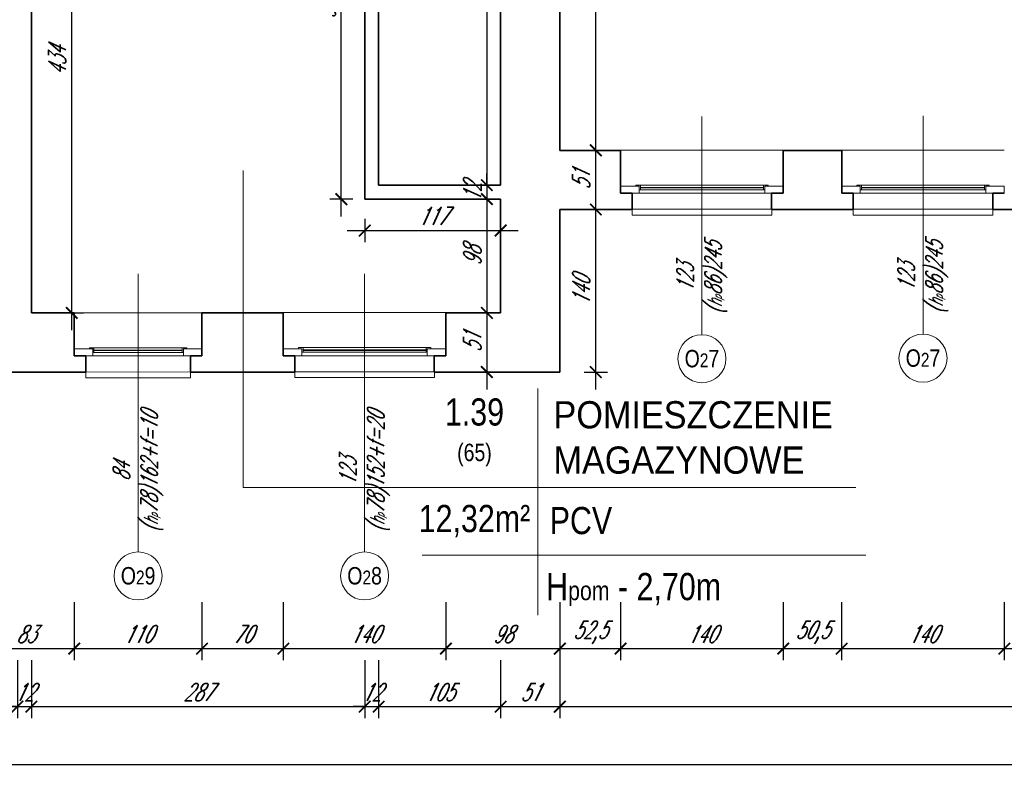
# Model space of a CAD drawing. Header units: millimetres. Extents: x 402 to 79005, y -7782 to 89952.
# Tile 172 of 256: x 25277 to 26124, y 30754 to 31406. Entities that reach past the tile are written whole.
import ezdxf

# ---------------------------------------------------------------- set-up
doc = ezdxf.new("R2010")
doc.units = ezdxf.units.MM
doc.header["$LTSCALE"] = 10
doc.linetypes.add('DASHED', pattern=[19.05, 12.7, -6.35])
doc.layers.get('0').update_dxf_attribs({"lineweight": 0})
doc.layers.get('Defpoints').update_dxf_attribs({"color": 253})
for name, color, linetype, lineweight in [('01 parter - ściany', 253, 'Continuous', 35), ('03-01_okna', 253, 'Continuous', 15), ('04-1_widok', 253, 'Continuous', 5), ('05-01_wymiary', 253, 'Continuous', 5), ('05-03_opis', 253, 'Continuous', 5)]:
    doc.layers.add(name, color=color, linetype=linetype, lineweight=lineweight)
doc.styles.add('ariel', font='ARIAL.TTF', dxfattribs={"width": 0.8})
doc.styles.add('ariel_wym', font='simplex.shx', dxfattribs={"width": 0.65, "oblique": 25})
doc.dimstyles.new('ariel 50', dxfattribs={"dimtxt": 15, "dimasz": 10, "dimexe": 10, "dimexo": 0, "dimgap": 5, "dimtad": 1, "dimdec": 1, "dimrnd": 0.5, "dimtxsty": 'ariel_wym', "dimblk": 'ARCHTICK', "dimcen": 2.5, "dimdle": 15, "dimazin": 0, "dimtfac": 1, "dimtdec": 1, "dimtix": 1, "dimtmove": 0, "dimatfit": 3, "dimldrblk": 'DOT', "dimfxl": 0, "dimarcsym": 0})
doc.dimstyles.new('ariel 50 wnętrze', dxfattribs={"dimtxt": 15, "dimasz": 10, "dimexe": 10, "dimexo": 0, "dimgap": 5, "dimtad": 1, "dimdec": 1, "dimrnd": 0.5, "dimtxsty": 'ariel_wym', "dimblk": 'ARCHTICK', "dimcen": 2.5, "dimdle": 15, "dimazin": 0, "dimtfac": 1, "dimtdec": 1, "dimtix": 1, "dimtmove": 0, "dimatfit": 3, "dimldrblk": 'DOT', "dimfxl": 0, "dimarcsym": 0})

# ---------------------------------------------------------------- blocks, each defined once
blk = doc.blocks.new('_ArchTick')
at = {"color": 0, "linetype": 'ByBlock', "const_width": 0.15}
blk.add_lwpolyline([(-0.5, -0.5), (0.5, 0.5)], dxfattribs=at)
blk = doc.blocks.new('*D1110')
at = {"layer": '05-01_wymiary', "color": 0, "lineweight": -2}
for p, q in [((25240.6, 30904.29), (25240.6, 30854.29)), ((25323.76, 30904.29), (25323.76, 30854.29)), ((25225.6, 30864.29), (25338.76, 30864.29))]:
    blk.add_line(p, q, dxfattribs=at)
at = {"layer": 'Defpoints', "color": 0}
for p in [(25240.6, 31153.5), (25323.76, 31153.5), (25323.76, 30864.29)]:
    blk.add_point(p, dxfattribs=at)
at = {"layer": '05-01_wymiary', "color": 0, "lineweight": -2, "xscale": 10, "yscale": 10, "zscale": 10, "rotation": 180}
blk.add_blockref('_ArchTick', (25240.6, 30864.29), dxfattribs=at)
at = {"layer": '05-01_wymiary', "color": 0, "lineweight": -2, "xscale": 10, "yscale": 10, "zscale": 10}
blk.add_blockref('_ArchTick', (25323.76, 30864.29), dxfattribs=at)
at = {"layer": '05-01_wymiary', "color": 0, "insert": (25282.18, 30876.79), "char_height": 15, "attachment_point": 5, "style": 'ariel_wym'}
blk.add_mtext('83', dxfattribs=at)
blk = doc.blocks.new('_Dot')
at = {"color": 0, "linetype": 'ByBlock', "lineweight": -2}
blk.add_line((-0.5, 0), (-1, 0), dxfattribs=at)
at = {"color": 0, "linetype": 'ByBlock', "const_width": 0.5}
blk.add_lwpolyline([(-0.25, 0, 1), (0.25, 0, 1)], format="xyb", close=True, dxfattribs=at)
blk = doc.blocks.new('*D1111')
at = {"layer": '05-01_wymiary', "color": 0, "lineweight": -2}
for p, q in [((25323.76, 30904.29), (25323.76, 30854.29)), ((25433.74, 30904.29), (25433.74, 30854.29)), ((25308.76, 30864.29), (25448.74, 30864.29))]:
    blk.add_line(p, q, dxfattribs=at)
at = {"layer": 'Defpoints', "color": 0}
for p in [(25323.76, 31153.5), (25433.74, 31153.48), (25433.74, 30864.29)]:
    blk.add_point(p, dxfattribs=at)
at = {"layer": '05-01_wymiary', "color": 0, "lineweight": -2, "xscale": 10, "yscale": 10, "zscale": 10, "rotation": 180}
blk.add_blockref('_ArchTick', (25323.76, 30864.29), dxfattribs=at)
at = {"layer": '05-01_wymiary', "color": 0, "lineweight": -2, "xscale": 10, "yscale": 10, "zscale": 10}
blk.add_blockref('_ArchTick', (25433.74, 30864.29), dxfattribs=at)
at = {"layer": '05-01_wymiary', "color": 0, "insert": (25378.75, 30876.79), "char_height": 15, "attachment_point": 5, "style": 'ariel_wym'}
blk.add_mtext('110', dxfattribs=at)
blk = doc.blocks.new('*D1112')
at = {"layer": '05-01_wymiary', "color": 0, "lineweight": -2}
for p, q in [((25433.74, 30904.29), (25433.74, 30854.29)), ((25503.74, 30904.29), (25503.74, 30854.29)), ((25418.74, 30864.29), (25518.74, 30864.29))]:
    blk.add_line(p, q, dxfattribs=at)
at = {"layer": 'Defpoints', "color": 0}
for p in [(25433.74, 31153.48), (25503.74, 31153.43), (25503.74, 30864.29)]:
    blk.add_point(p, dxfattribs=at)
at = {"layer": '05-01_wymiary', "color": 0, "lineweight": -2, "xscale": 10, "yscale": 10, "zscale": 10, "rotation": 180}
blk.add_blockref('_ArchTick', (25433.74, 30864.29), dxfattribs=at)
at = {"layer": '05-01_wymiary', "color": 0, "lineweight": -2, "xscale": 10, "yscale": 10, "zscale": 10}
blk.add_blockref('_ArchTick', (25503.74, 30864.29), dxfattribs=at)
at = {"layer": '05-01_wymiary', "color": 0, "insert": (25468.74, 30876.79), "char_height": 15, "attachment_point": 5, "style": 'ariel_wym'}
blk.add_mtext('70', dxfattribs=at)
blk = doc.blocks.new('*D1113')
at = {"layer": '05-01_wymiary', "color": 0, "lineweight": -2}
for p, q in [((25503.74, 30904.29), (25503.74, 30854.29)), ((25643.73, 30904.29), (25643.73, 30854.29)), ((25488.74, 30864.29), (25658.73, 30864.29))]:
    blk.add_line(p, q, dxfattribs=at)
at = {"layer": 'Defpoints', "color": 0}
for p in [(25503.74, 31153.43), (25643.73, 31153.7), (25643.73, 30864.29)]:
    blk.add_point(p, dxfattribs=at)
at = {"layer": '05-01_wymiary', "color": 0, "lineweight": -2, "xscale": 10, "yscale": 10, "zscale": 10, "rotation": 180}
blk.add_blockref('_ArchTick', (25503.74, 30864.29), dxfattribs=at)
at = {"layer": '05-01_wymiary', "color": 0, "lineweight": -2, "xscale": 10, "yscale": 10, "zscale": 10}
blk.add_blockref('_ArchTick', (25643.73, 30864.29), dxfattribs=at)
at = {"layer": '05-01_wymiary', "color": 0, "insert": (25573.74, 30876.79), "char_height": 15, "attachment_point": 5, "style": 'ariel_wym'}
blk.add_mtext('140', dxfattribs=at)
blk = doc.blocks.new('*D1114')
at = {"layer": '05-01_wymiary', "color": 0, "lineweight": -2}
for p, q in [((25643.73, 30904.29), (25643.73, 30854.29)), ((25741.83, 30904.29), (25741.83, 30854.29)), ((25628.73, 30864.29), (25756.83, 30864.29))]:
    blk.add_line(p, q, dxfattribs=at)
at = {"layer": 'Defpoints', "color": 0}
for p in [(25643.73, 31153.7), (25741.83, 31102.5), (25741.83, 30864.29)]:
    blk.add_point(p, dxfattribs=at)
at = {"layer": '05-01_wymiary', "color": 0, "lineweight": -2, "xscale": 10, "yscale": 10, "zscale": 10, "rotation": 180}
blk.add_blockref('_ArchTick', (25643.73, 30864.29), dxfattribs=at)
at = {"layer": '05-01_wymiary', "color": 0, "lineweight": -2, "xscale": 10, "yscale": 10, "zscale": 10}
blk.add_blockref('_ArchTick', (25741.83, 30864.29), dxfattribs=at)
at = {"layer": '05-01_wymiary', "color": 0, "insert": (25692.78, 30876.79), "char_height": 15, "attachment_point": 5, "style": 'ariel_wym'}
blk.add_mtext('98', dxfattribs=at)
blk = doc.blocks.new('*D1115')
at = {"layer": '05-01_wymiary', "color": 0, "lineweight": -2}
for p, q in [((25741.83, 30904.29), (25741.83, 30854.29)), ((25794.12, 30904.29), (25794.12, 30854.29)), ((25726.83, 30864.29), (25809.12, 30864.29))]:
    blk.add_line(p, q, dxfattribs=at)
at = {"layer": 'Defpoints', "color": 0}
for p in [(25794.12, 31293.76), (25741.83, 31102.5), (25794.12, 30864.29)]:
    blk.add_point(p, dxfattribs=at)
at = {"layer": '05-01_wymiary', "color": 0, "lineweight": -2, "xscale": 10, "yscale": 10, "zscale": 10, "rotation": 180}
blk.add_blockref('_ArchTick', (25741.83, 30864.29), dxfattribs=at)
at = {"layer": '05-01_wymiary', "color": 0, "lineweight": -2, "xscale": 10, "yscale": 10, "zscale": 10}
blk.add_blockref('_ArchTick', (25794.12, 30864.29), dxfattribs=at)
at = {"layer": '05-01_wymiary', "color": 0, "insert": (25767.98, 30878.22), "char_height": 15, "attachment_point": 5, "style": 'ariel_wym'}
blk.add_mtext('52,5', dxfattribs=at)
blk = doc.blocks.new('*D1116')
at = {"layer": '05-01_wymiary', "color": 0, "lineweight": -2}
for p, q in [((25794.12, 30904.29), (25794.12, 30854.29)), ((25934.14, 30904.29), (25934.14, 30854.29)), ((25779.12, 30864.29), (25949.14, 30864.29))]:
    blk.add_line(p, q, dxfattribs=at)
at = {"layer": 'Defpoints', "color": 0}
for p in [(25794.12, 31293.76), (25934.14, 31293.78), (25934.14, 30864.29)]:
    blk.add_point(p, dxfattribs=at)
at = {"layer": '05-01_wymiary', "color": 0, "lineweight": -2, "xscale": 10, "yscale": 10, "zscale": 10, "rotation": 180}
blk.add_blockref('_ArchTick', (25794.12, 30864.29), dxfattribs=at)
at = {"layer": '05-01_wymiary', "color": 0, "lineweight": -2, "xscale": 10, "yscale": 10, "zscale": 10}
blk.add_blockref('_ArchTick', (25934.14, 30864.29), dxfattribs=at)
at = {"layer": '05-01_wymiary', "color": 0, "insert": (25864.13, 30876.79), "char_height": 15, "attachment_point": 5, "style": 'ariel_wym'}
blk.add_mtext('140', dxfattribs=at)
blk = doc.blocks.new('*D1117')
at = {"layer": '05-01_wymiary', "color": 0, "lineweight": -2}
for p, q in [((25934.14, 30904.29), (25934.14, 30854.29)), ((25984.42, 30904.29), (25984.42, 30854.29)), ((25919.14, 30864.29), (25999.42, 30864.29))]:
    blk.add_line(p, q, dxfattribs=at)
at = {"layer": 'Defpoints', "color": 0}
for p in [(25934.14, 31293.78), (25984.42, 31293.76), (25984.42, 30864.29)]:
    blk.add_point(p, dxfattribs=at)
at = {"layer": '05-01_wymiary', "color": 0, "lineweight": -2, "xscale": 10, "yscale": 10, "zscale": 10, "rotation": 180}
blk.add_blockref('_ArchTick', (25934.14, 30864.29), dxfattribs=at)
at = {"layer": '05-01_wymiary', "color": 0, "lineweight": -2, "xscale": 10, "yscale": 10, "zscale": 10}
blk.add_blockref('_ArchTick', (25984.42, 30864.29), dxfattribs=at)
at = {"layer": '05-01_wymiary', "color": 0, "insert": (25959.28, 30878.22), "char_height": 15, "attachment_point": 5, "style": 'ariel_wym'}
blk.add_mtext('50,5', dxfattribs=at)
blk = doc.blocks.new('*D1118')
at = {"layer": '05-01_wymiary', "color": 0, "lineweight": -2}
for p, q in [((25984.42, 30904.29), (25984.42, 30854.29)), ((26124.44, 30904.29), (26124.44, 30854.29)), ((25969.42, 30864.29), (26139.44, 30864.29))]:
    blk.add_line(p, q, dxfattribs=at)
at = {"layer": 'Defpoints', "color": 0}
for p in [(25984.42, 31293.76), (26124.44, 31293.78), (26124.44, 30864.29)]:
    blk.add_point(p, dxfattribs=at)
at = {"layer": '05-01_wymiary', "color": 0, "lineweight": -2, "xscale": 10, "yscale": 10, "zscale": 10, "rotation": 180}
blk.add_blockref('_ArchTick', (25984.42, 30864.29), dxfattribs=at)
at = {"layer": '05-01_wymiary', "color": 0, "lineweight": -2, "xscale": 10, "yscale": 10, "zscale": 10}
blk.add_blockref('_ArchTick', (26124.44, 30864.29), dxfattribs=at)
at = {"layer": '05-01_wymiary', "color": 0, "insert": (26054.43, 30876.79), "char_height": 15, "attachment_point": 5, "style": 'ariel_wym'}
blk.add_mtext('140', dxfattribs=at)
blk = doc.blocks.new('*D1119')
at = {"layer": '05-01_wymiary', "color": 0, "lineweight": -2}
for p, q in [((26124.44, 30904.29), (26124.44, 30854.29)), ((26328.15, 30904.29), (26328.15, 30854.29)), ((26109.44, 30864.29), (26343.15, 30864.29))]:
    blk.add_line(p, q, dxfattribs=at)
at = {"layer": 'Defpoints', "color": 0}
for p in [(26124.44, 31293.78), (26328.15, 31293.5), (26328.15, 30864.29)]:
    blk.add_point(p, dxfattribs=at)
at = {"layer": '05-01_wymiary', "color": 0, "lineweight": -2, "xscale": 10, "yscale": 10, "zscale": 10, "rotation": 180}
blk.add_blockref('_ArchTick', (26124.44, 30864.29), dxfattribs=at)
at = {"layer": '05-01_wymiary', "color": 0, "lineweight": -2, "xscale": 10, "yscale": 10, "zscale": 10}
blk.add_blockref('_ArchTick', (26328.15, 30864.29), dxfattribs=at)
at = {"layer": '05-01_wymiary', "color": 0, "insert": (26226.3, 30878.22), "char_height": 15, "attachment_point": 5, "style": 'ariel_wym'}
blk.add_mtext('203,5', dxfattribs=at)
blk = doc.blocks.new('*D1403')
at = {"layer": '05-01_wymiary', "color": 0, "lineweight": -2}
for p, q in [((24941.83, 30854.29), (24941.83, 30804.29)), ((25274.83, 30854.29), (25274.83, 30804.29)), ((24926.83, 30814.29), (25289.83, 30814.29))]:
    blk.add_line(p, q, dxfattribs=at)
at = {"layer": 'Defpoints', "color": 0}
for p in [(24941.83, 31153.5), (25274.83, 31153.5), (25274.83, 30814.29)]:
    blk.add_point(p, dxfattribs=at)
at = {"layer": '05-01_wymiary', "color": 0, "lineweight": -2, "xscale": 10, "yscale": 10, "zscale": 10, "rotation": 180}
blk.add_blockref('_ArchTick', (24941.83, 30814.29), dxfattribs=at)
at = {"layer": '05-01_wymiary', "color": 0, "lineweight": -2, "xscale": 10, "yscale": 10, "zscale": 10}
blk.add_blockref('_ArchTick', (25274.83, 30814.29), dxfattribs=at)
at = {"layer": '05-01_wymiary', "color": 0, "insert": (25108.33, 30826.79), "char_height": 15, "attachment_point": 5, "style": 'ariel_wym'}
blk.add_mtext('333', dxfattribs=at)
blk = doc.blocks.new('*D1404')
at = {"layer": '05-01_wymiary', "color": 0, "lineweight": -2}
for p, q in [((25274.83, 30854.29), (25274.83, 30804.29)), ((25286.83, 30854.29), (25286.83, 30804.29)), ((25274.83, 30814.29), (25264.83, 30814.29)), ((25274.83, 30814.29), (25286.83, 30814.29)), ((25286.83, 30814.29), (25296.83, 30814.29))]:
    blk.add_line(p, q, dxfattribs=at)
at = {"layer": 'Defpoints', "color": 0}
for p in [(25274.83, 31153.5), (25286.83, 31153.5), (25286.83, 30814.29)]:
    blk.add_point(p, dxfattribs=at)
at = {"layer": '05-01_wymiary', "color": 0, "lineweight": -2, "xscale": 10, "yscale": 10, "zscale": 10}
blk.add_blockref('_ArchTick', (25274.83, 30814.29), dxfattribs=at)
at = {"layer": '05-01_wymiary', "color": 0, "lineweight": -2, "xscale": 10, "yscale": 10, "zscale": 10, "rotation": 180}
blk.add_blockref('_ArchTick', (25286.83, 30814.29), dxfattribs=at)
at = {"layer": '05-01_wymiary', "color": 0, "insert": (25280.83, 30826.79), "char_height": 15, "attachment_point": 5, "style": 'ariel_wym'}
blk.add_mtext('12', dxfattribs=at)
blk = doc.blocks.new('*D1405')
at = {"layer": '05-01_wymiary', "color": 0, "lineweight": -2}
for p, q in [((25286.83, 30854.29), (25286.83, 30804.29)), ((25573.83, 30854.29), (25573.83, 30804.29)), ((25271.83, 30814.29), (25588.83, 30814.29))]:
    blk.add_line(p, q, dxfattribs=at)
at = {"layer": 'Defpoints', "color": 0}
for p in [(25573.83, 31251.5), (25286.83, 31153.5), (25573.83, 30814.29)]:
    blk.add_point(p, dxfattribs=at)
at = {"layer": '05-01_wymiary', "color": 0, "lineweight": -2, "xscale": 10, "yscale": 10, "zscale": 10, "rotation": 180}
blk.add_blockref('_ArchTick', (25286.83, 30814.29), dxfattribs=at)
at = {"layer": '05-01_wymiary', "color": 0, "lineweight": -2, "xscale": 10, "yscale": 10, "zscale": 10}
blk.add_blockref('_ArchTick', (25573.83, 30814.29), dxfattribs=at)
at = {"layer": '05-01_wymiary', "color": 0, "insert": (25430.33, 30826.79), "char_height": 15, "attachment_point": 5, "style": 'ariel_wym'}
blk.add_mtext('287', dxfattribs=at)
blk = doc.blocks.new('*D1406')
at = {"layer": '05-01_wymiary', "color": 0, "lineweight": -2}
for p, q in [((25573.83, 30854.29), (25573.83, 30804.29)), ((25585.83, 30854.29), (25585.83, 30804.29)), ((25573.83, 30814.29), (25563.83, 30814.29)), ((25573.83, 30814.29), (25585.83, 30814.29)), ((25585.83, 30814.29), (25595.83, 30814.29))]:
    blk.add_line(p, q, dxfattribs=at)
at = {"layer": 'Defpoints', "color": 0}
for p in [(25585.83, 31263.5), (25573.83, 31251.5), (25585.83, 30814.29)]:
    blk.add_point(p, dxfattribs=at)
at = {"layer": '05-01_wymiary', "color": 0, "lineweight": -2, "xscale": 10, "yscale": 10, "zscale": 10}
blk.add_blockref('_ArchTick', (25573.83, 30814.29), dxfattribs=at)
at = {"layer": '05-01_wymiary', "color": 0, "lineweight": -2, "xscale": 10, "yscale": 10, "zscale": 10, "rotation": 180}
blk.add_blockref('_ArchTick', (25585.83, 30814.29), dxfattribs=at)
at = {"layer": '05-01_wymiary', "color": 0, "insert": (25579.83, 30826.79), "char_height": 15, "attachment_point": 5, "style": 'ariel_wym'}
blk.add_mtext('12', dxfattribs=at)
blk = doc.blocks.new('*D1407')
at = {"layer": '05-01_wymiary', "color": 0, "lineweight": -2}
for p, q in [((25585.83, 30854.29), (25585.83, 30804.29)), ((25690.83, 30854.29), (25690.83, 30804.29)), ((25570.83, 30814.29), (25705.83, 30814.29))]:
    blk.add_line(p, q, dxfattribs=at)
at = {"layer": 'Defpoints', "color": 0}
for p in [(25585.83, 31263.5), (25690.83, 31153.5), (25690.83, 30814.29)]:
    blk.add_point(p, dxfattribs=at)
at = {"layer": '05-01_wymiary', "color": 0, "lineweight": -2, "xscale": 10, "yscale": 10, "zscale": 10, "rotation": 180}
blk.add_blockref('_ArchTick', (25585.83, 30814.29), dxfattribs=at)
at = {"layer": '05-01_wymiary', "color": 0, "lineweight": -2, "xscale": 10, "yscale": 10, "zscale": 10}
blk.add_blockref('_ArchTick', (25690.83, 30814.29), dxfattribs=at)
at = {"layer": '05-01_wymiary', "color": 0, "insert": (25638.33, 30826.79), "char_height": 15, "attachment_point": 5, "style": 'ariel_wym'}
blk.add_mtext('105', dxfattribs=at)
blk = doc.blocks.new('*D1408')
at = {"layer": '05-01_wymiary', "color": 0, "lineweight": -2}
for p, q in [((25690.83, 30854.29), (25690.83, 30804.29)), ((25741.83, 30854.29), (25741.83, 30804.29)), ((25675.83, 30814.29), (25756.83, 30814.29))]:
    blk.add_line(p, q, dxfattribs=at)
at = {"layer": 'Defpoints', "color": 0}
for p in [(25690.83, 31153.5), (25741.83, 31102.5), (25741.83, 30814.29)]:
    blk.add_point(p, dxfattribs=at)
at = {"layer": '05-01_wymiary', "color": 0, "lineweight": -2, "xscale": 10, "yscale": 10, "zscale": 10, "rotation": 180}
blk.add_blockref('_ArchTick', (25690.83, 30814.29), dxfattribs=at)
at = {"layer": '05-01_wymiary', "color": 0, "lineweight": -2, "xscale": 10, "yscale": 10, "zscale": 10}
blk.add_blockref('_ArchTick', (25741.83, 30814.29), dxfattribs=at)
at = {"layer": '05-01_wymiary', "color": 0, "insert": (25716.33, 30826.79), "char_height": 15, "attachment_point": 5, "style": 'ariel_wym'}
blk.add_mtext('51', dxfattribs=at)
blk = doc.blocks.new('*D1409')
at = {"layer": '05-01_wymiary', "color": 0, "lineweight": -2}
for p, q in [((25741.83, 30854.29), (25741.83, 30804.29)), ((26786.83, 30854.29), (26786.83, 30804.29)), ((25726.83, 30814.29), (26801.83, 30814.29))]:
    blk.add_line(p, q, dxfattribs=at)
at = {"layer": 'Defpoints', "color": 0}
for p in [(26786.83, 31242.5), (25741.83, 31102.5), (26786.83, 30814.29)]:
    blk.add_point(p, dxfattribs=at)
at = {"layer": '05-01_wymiary', "color": 0, "lineweight": -2, "xscale": 10, "yscale": 10, "zscale": 10, "rotation": 180}
blk.add_blockref('_ArchTick', (25741.83, 30814.29), dxfattribs=at)
at = {"layer": '05-01_wymiary', "color": 0, "lineweight": -2, "xscale": 10, "yscale": 10, "zscale": 10}
blk.add_blockref('_ArchTick', (26786.83, 30814.29), dxfattribs=at)
at = {"layer": '05-01_wymiary', "color": 0, "insert": (26264.33, 30826.79), "char_height": 15, "attachment_point": 5, "style": 'ariel_wym'}
blk.add_mtext('1045', dxfattribs=at)
blk = doc.blocks.new('*D1410')
at = {"layer": '05-01_wymiary', "color": 0, "lineweight": -2}
for p, q in [((22972.22, 30804.29), (22972.22, 30754.29)), ((26786.83, 30804.29), (26786.83, 30754.29)), ((26801.83, 30764.29), (22957.22, 30764.29))]:
    blk.add_line(p, q, dxfattribs=at)
at = {"layer": 'Defpoints', "color": 0}
for p in [(22972.22, 31242.5), (26786.83, 31242.5), (22972.22, 30764.29)]:
    blk.add_point(p, dxfattribs=at)
at = {"layer": '05-01_wymiary', "color": 0, "lineweight": -2, "xscale": 10, "yscale": 10, "zscale": 10, "rotation": 180}
blk.add_blockref('_ArchTick', (22972.22, 30764.29), dxfattribs=at)
at = {"layer": '05-01_wymiary', "color": 0, "lineweight": -2, "xscale": 10, "yscale": 10, "zscale": 10}
blk.add_blockref('_ArchTick', (26786.83, 30764.29), dxfattribs=at)
at = {"layer": '05-01_wymiary', "color": 0, "insert": (24879.53, 30778.22), "char_height": 15, "attachment_point": 5, "style": 'ariel_wym'}
blk.add_mtext('3814,5', dxfattribs=at)
blk = doc.blocks.new('*D1272')
at = {"layer": '05-01_wymiary', "color": 0, "lineweight": -2}
for p, q in [((25321.62, 31138.5), (25321.62, 31602.5)), ((25311.62, 31587.5), (25331.62, 31587.5)), ((25311.62, 31153.5), (25331.62, 31153.5))]:
    blk.add_line(p, q, dxfattribs=at)
at = {"layer": 'Defpoints', "color": 0}
for p in [(25286.83, 31587.5), (25321.62, 31587.5), (25286.83, 31153.5)]:
    blk.add_point(p, dxfattribs=at)
at = {"layer": '05-01_wymiary', "color": 0, "lineweight": -2, "xscale": 10, "yscale": 10, "zscale": 10}
for p, rotation in [((25321.62, 31587.5), 90), ((25321.62, 31153.5), 270)]:
    blk.add_blockref('_ArchTick', p, dxfattribs=dict(at, rotation=rotation))
at = {"layer": '05-01_wymiary', "color": 0, "insert": (25309.12, 31370.5), "char_height": 15, "attachment_point": 5, "rotation": 90, "style": 'ariel_wym'}
blk.add_mtext('434', dxfattribs=at)
blk = doc.blocks.new('*D1323')
at = {"layer": '05-01_wymiary', "color": 0, "lineweight": -2}
for p, q in [((25678.99, 31672.5), (25678.99, 31248.5)), ((25688.99, 31657.5), (25668.99, 31657.5)), ((25688.99, 31263.5), (25668.99, 31263.5))]:
    blk.add_line(p, q, dxfattribs=at)
at = {"layer": 'Defpoints', "color": 0}
for p in [(25690.83, 31657.5), (25678.99, 31263.5), (25690.83, 31263.5)]:
    blk.add_point(p, dxfattribs=at)
at = {"layer": '05-01_wymiary', "color": 0, "lineweight": -2, "xscale": 10, "yscale": 10, "zscale": 10}
for p, rotation in [((25678.99, 31657.5), 90), ((25678.99, 31263.5), 270)]:
    blk.add_blockref('_ArchTick', p, dxfattribs=dict(at, rotation=rotation))
at = {"layer": '05-01_wymiary', "color": 0, "insert": (25666.49, 31460.5), "char_height": 15, "attachment_point": 5, "rotation": 90, "style": 'ariel_wym'}
blk.add_mtext('394', dxfattribs=at)
blk = doc.blocks.new('*D1324')
at = {"layer": '05-01_wymiary', "color": 0, "lineweight": -2}
for p, q in [((25678.99, 31263.5), (25678.99, 31273.5)), ((25688.99, 31263.5), (25668.99, 31263.5)), ((25678.99, 31263.5), (25678.99, 31251.5)), ((25688.99, 31251.5), (25668.99, 31251.5)), ((25678.99, 31251.5), (25678.99, 31241.5))]:
    blk.add_line(p, q, dxfattribs=at)
at = {"layer": 'Defpoints', "color": 0}
for p in [(25690.83, 31263.5), (25678.99, 31251.5), (25690.83, 31251.5)]:
    blk.add_point(p, dxfattribs=at)
at = {"layer": '05-01_wymiary', "color": 0, "lineweight": -2, "xscale": 10, "yscale": 10, "zscale": 10}
for p, rotation in [((25678.99, 31263.5), 270), ((25678.99, 31251.5), 90)]:
    blk.add_blockref('_ArchTick', p, dxfattribs=dict(at, rotation=rotation))
at = {"layer": '05-01_wymiary', "color": 0, "insert": (25666.49, 31257.5), "char_height": 15, "attachment_point": 5, "rotation": 90, "style": 'ariel_wym'}
blk.add_mtext('12', dxfattribs=at)
blk = doc.blocks.new('*D1325')
at = {"layer": '05-01_wymiary', "color": 0, "lineweight": -2}
for p, q in [((25678.99, 31266.5), (25678.99, 31138.5)), ((25688.99, 31251.5), (25668.99, 31251.5)), ((25688.99, 31153.5), (25668.99, 31153.5))]:
    blk.add_line(p, q, dxfattribs=at)
at = {"layer": 'Defpoints', "color": 0}
for p in [(25690.83, 31251.5), (25678.99, 31153.5), (25690.83, 31153.5)]:
    blk.add_point(p, dxfattribs=at)
at = {"layer": '05-01_wymiary', "color": 0, "lineweight": -2, "xscale": 10, "yscale": 10, "zscale": 10}
for p, rotation in [((25678.99, 31251.5), 90), ((25678.99, 31153.5), 270)]:
    blk.add_blockref('_ArchTick', p, dxfattribs=dict(at, rotation=rotation))
at = {"layer": '05-01_wymiary', "color": 0, "insert": (25666.49, 31202.5), "char_height": 15, "attachment_point": 5, "rotation": 90, "style": 'ariel_wym'}
blk.add_mtext('98', dxfattribs=at)
blk = doc.blocks.new('*D1326')
at = {"layer": '05-01_wymiary', "color": 0, "lineweight": -2}
for p, q in [((25678.99, 31168.5), (25678.99, 31087.51)), ((25688.99, 31153.5), (25668.99, 31153.5)), ((25688.99, 31102.51), (25668.99, 31102.51))]:
    blk.add_line(p, q, dxfattribs=at)
at = {"layer": 'Defpoints', "color": 0}
for p in [(25690.83, 31153.5), (25678.99, 31102.51), (25690.83, 31102.51)]:
    blk.add_point(p, dxfattribs=at)
at = {"layer": '05-01_wymiary', "color": 0, "lineweight": -2, "xscale": 10, "yscale": 10, "zscale": 10}
for p, rotation in [((25678.99, 31153.5), 90), ((25678.99, 31102.51), 270)]:
    blk.add_blockref('_ArchTick', p, dxfattribs=dict(at, rotation=rotation))
at = {"layer": '05-01_wymiary', "color": 0, "insert": (25666.49, 31128.01), "char_height": 15, "attachment_point": 5, "rotation": 90, "style": 'ariel_wym'}
blk.add_mtext('51', dxfattribs=at)
blk = doc.blocks.new('*D1327')
at = {"layer": '05-01_wymiary', "color": 0, "lineweight": -2}
for p, q in [((25772.77, 31087.5), (25772.77, 31257.5)), ((25762.77, 31242.5), (25782.77, 31242.5)), ((25762.77, 31102.5), (25782.77, 31102.5))]:
    blk.add_line(p, q, dxfattribs=at)
at = {"layer": 'Defpoints', "color": 0}
for p in [(25741.83, 31242.5), (25772.77, 31242.5), (25741.83, 31102.5)]:
    blk.add_point(p, dxfattribs=at)
at = {"layer": '05-01_wymiary', "color": 0, "lineweight": -2, "xscale": 10, "yscale": 10, "zscale": 10}
for p, rotation in [((25772.77, 31242.5), 90), ((25772.77, 31102.5), 270)]:
    blk.add_blockref('_ArchTick', p, dxfattribs=dict(at, rotation=rotation))
at = {"layer": '05-01_wymiary', "color": 0, "insert": (25760.27, 31172.5), "char_height": 15, "attachment_point": 5, "rotation": 90, "style": 'ariel_wym'}
blk.add_mtext('140', dxfattribs=at)
blk = doc.blocks.new('*D1328')
at = {"layer": '05-01_wymiary', "color": 0, "lineweight": -2}
for p, q in [((25772.77, 31227.5), (25772.77, 31308.5)), ((25762.77, 31293.5), (25782.77, 31293.5)), ((25762.77, 31242.5), (25782.77, 31242.5))]:
    blk.add_line(p, q, dxfattribs=at)
at = {"layer": 'Defpoints', "color": 0}
for p in [(25741.83, 31293.5), (25772.77, 31293.5), (25741.83, 31242.5)]:
    blk.add_point(p, dxfattribs=at)
at = {"layer": '05-01_wymiary', "color": 0, "lineweight": -2, "xscale": 10, "yscale": 10, "zscale": 10}
for p, rotation in [((25772.77, 31293.5), 90), ((25772.77, 31242.5), 270)]:
    blk.add_blockref('_ArchTick', p, dxfattribs=dict(at, rotation=rotation))
at = {"layer": '05-01_wymiary', "color": 0, "insert": (25760.27, 31268), "char_height": 15, "attachment_point": 5, "rotation": 90, "style": 'ariel_wym'}
blk.add_mtext('51', dxfattribs=at)
blk = doc.blocks.new('*D1329')
at = {"layer": '05-01_wymiary', "color": 0, "lineweight": -2}
for p, q in [((25772.77, 31278.5), (25772.77, 32213.5)), ((25762.77, 32198.5), (25782.77, 32198.5)), ((25762.77, 31293.5), (25782.77, 31293.5))]:
    blk.add_line(p, q, dxfattribs=at)
at = {"layer": 'Defpoints', "color": 0}
for p in [(25741.83, 32198.5), (25772.77, 32198.5), (25741.83, 31293.5)]:
    blk.add_point(p, dxfattribs=at)
at = {"layer": '05-01_wymiary', "color": 0, "lineweight": -2, "xscale": 10, "yscale": 10, "zscale": 10}
for p, rotation in [((25772.77, 32198.5), 90), ((25772.77, 31293.5), 270)]:
    blk.add_blockref('_ArchTick', p, dxfattribs=dict(at, rotation=rotation))
at = {"layer": '05-01_wymiary', "color": 0, "insert": (25760.27, 31746), "char_height": 15, "attachment_point": 5, "rotation": 90, "style": 'ariel_wym'}
blk.add_mtext('905', dxfattribs=at)
blk = doc.blocks.new('*D1332')
at = {"layer": '05-01_wymiary', "color": 0, "lineweight": -2}
for p, q in [((25573.83, 31234.42), (25573.83, 31214.42)), ((25690.83, 31234.42), (25690.83, 31214.42)), ((25558.83, 31224.42), (25705.83, 31224.42))]:
    blk.add_line(p, q, dxfattribs=at)
at = {"layer": 'Defpoints', "color": 0}
for p in [(25573.83, 31251.5), (25690.83, 31251.5), (25690.83, 31224.42)]:
    blk.add_point(p, dxfattribs=at)
at = {"layer": '05-01_wymiary', "color": 0, "lineweight": -2, "xscale": 10, "yscale": 10, "zscale": 10, "rotation": 180}
blk.add_blockref('_ArchTick', (25573.83, 31224.42), dxfattribs=at)
at = {"layer": '05-01_wymiary', "color": 0, "lineweight": -2, "xscale": 10, "yscale": 10, "zscale": 10}
blk.add_blockref('_ArchTick', (25690.83, 31224.42), dxfattribs=at)
at = {"layer": '05-01_wymiary', "color": 0, "insert": (25632.33, 31236.92), "char_height": 15, "attachment_point": 5, "style": 'ariel_wym'}
blk.add_mtext('117', dxfattribs=at)
blk = doc.blocks.new('*D1333')
at = {"layer": '05-01_wymiary', "color": 0, "lineweight": -2}
for p, q in [((25553.66, 31236.5), (25553.66, 31602.5)), ((25563.66, 31587.5), (25543.66, 31587.5)), ((25563.66, 31251.5), (25543.66, 31251.5))]:
    blk.add_line(p, q, dxfattribs=at)
at = {"layer": 'Defpoints', "color": 0}
for p in [(25553.66, 31587.5), (25573.83, 31587.5), (25573.83, 31251.5)]:
    blk.add_point(p, dxfattribs=at)
at = {"layer": '05-01_wymiary', "color": 0, "lineweight": -2, "xscale": 10, "yscale": 10, "zscale": 10}
for p, rotation in [((25553.66, 31587.5), 90), ((25553.66, 31251.5), 270)]:
    blk.add_blockref('_ArchTick', p, dxfattribs=dict(at, rotation=rotation))
at = {"layer": '05-01_wymiary', "color": 0, "insert": (25541.16, 31419.5), "char_height": 15, "attachment_point": 5, "rotation": 90, "style": 'ariel_wym'}
blk.add_mtext('336', dxfattribs=at)

msp = doc.modelspace()

# ---------------------------------------------------------------- linework, layer by layer
at = {"layer": '01 parter - ściany'}
for p, q in [((25741.83, 31729.78), (25741.83, 31293.5)), ((25585.83, 31263.5), (25585.83, 31657.5)), ((25690.83, 31657.5), (25690.83, 31263.5)), ((25286.83, 31587.5), (25286.83, 31153.5)), ((25573.83, 31251.5), (25573.83, 31587.5)), ((25690.83, 31327.15), (25690.83, 31298.15)), ((25794.15, 31293.5), (25741.83, 31293.5)), ((25794.15, 31293.5), (25794.15, 31256.6)), ((25934.15, 31293.5), (25934.14, 31256.62)), ((25984.45, 31293.5), (25934.15, 31293.5)), ((25984.45, 31293.5), (25984.45, 31256.6)), ((25690.83, 31263.5), (25585.83, 31263.5)), ((25804.12, 31256.61), (25794.15, 31256.61)), ((25804.12, 31242.5), (25804.12, 31256.61)), ((25924.14, 31242.5), (25924.14, 31256.62)), ((25934.12, 31256.61), (25924.14, 31256.61)), ((25994.42, 31256.61), (25984.45, 31256.61)), ((25994.42, 31242.5), (25994.42, 31256.61)), ((26114.44, 31242.5), (26114.44, 31256.62)), ((26124.42, 31256.61), (26114.44, 31256.61)), ((25690.83, 31251.5), (25573.83, 31251.5)), ((25690.83, 31251.5), (25690.83, 31153.5)), ((25690.83, 31153.5), (25690.83, 31251.5)), ((25741.83, 31242.5), (25804.12, 31242.5)), ((25741.83, 31242.5), (25741.83, 31102.5)), ((25924.14, 31242.5), (25994.42, 31242.5)), ((26114.44, 31242.5), (26338.12, 31242.5)), ((25323.76, 31153.5), (25286.83, 31153.5)), ((25323.76, 31153.5), (25323.76, 31116.4)), ((25433.74, 31153.48), (25433.73, 31116.48)), ((25433.74, 31153.48), (25433.73, 31116.48)), ((25503.74, 31153.43), (25433.74, 31153.52)), ((25503.74, 31153.55), (25503.74, 31116.53)), ((25643.74, 31153.55), (25643.73, 31116.55)), ((25643.74, 31153.55), (25643.73, 31116.55)), ((25690.83, 31153.5), (25643.74, 31153.5)), ((25333.73, 31116.4), (25323.76, 31116.4)), ((25333.73, 31102.5), (25333.73, 31116.4)), ((25423.73, 31102.46), (25423.73, 31116.48)), ((25433.71, 31116.46), (25423.73, 31116.46)), ((25513.71, 31116.53), (25503.74, 31116.53)), ((25513.71, 31102.49), (25513.71, 31116.53)), ((25633.73, 31102.53), (25633.73, 31116.55)), ((25643.71, 31116.53), (25633.73, 31116.53)), ((25333.73, 31102.5), (25230.6, 31102.5)), ((25513.71, 31102.49), (25423.73, 31102.49)), ((25741.83, 31102.5), (25633.73, 31102.53))]:
    msp.add_line(p, q, dxfattribs=at)
at = {"layer": '03-01_okna', "linetype": 'Continuous', "lineweight": 0}
for p, q in [((25811.15, 31263.6), (25811.15, 31259.6)), ((25917.14, 31261.62), (25811.15, 31261.6)), ((25917.14, 31263.62), (25917.14, 31259.62)), ((26001.45, 31263.6), (26001.45, 31259.6)), ((26107.44, 31261.62), (26001.45, 31261.6)), ((26107.44, 31263.62), (26107.44, 31259.62)), ((25918.14, 31259.62), (25810.15, 31259.6)), ((25810.15, 31256.6), (25918.14, 31256.62)), ((25917.14, 31261.12), (25811.15, 31261.1)), ((26108.44, 31259.62), (26000.45, 31259.6)), ((26000.45, 31256.6), (26108.44, 31256.62)), ((26107.44, 31261.12), (26001.45, 31261.1)), ((25804.12, 31242.76), (25804.12, 31237.76)), ((25924.17, 31237.78), (25804.12, 31237.76)), ((25924.17, 31242.78), (25924.17, 31237.78)), ((25994.42, 31242.76), (25994.42, 31237.76)), ((26114.47, 31237.78), (25994.42, 31237.76)), ((26114.47, 31242.78), (26114.47, 31237.78)), ((25417.73, 31119.48), (25339.76, 31119.4)), ((25340.76, 31123.4), (25340.76, 31119.4)), ((25416.73, 31121.48), (25340.76, 31121.4)), ((25416.73, 31120.98), (25340.76, 31120.9)), ((25416.73, 31123.48), (25416.73, 31119.48)), ((25627.73, 31119.55), (25519.74, 31119.53)), ((25520.74, 31123.53), (25520.74, 31119.53)), ((25626.73, 31121.55), (25520.74, 31121.53)), ((25626.73, 31121.05), (25520.74, 31121.03)), ((25626.73, 31123.55), (25626.73, 31119.55)), ((25339.76, 31116.4), (25417.73, 31116.48)), ((25519.74, 31116.53), (25627.73, 31116.55)), ((25333.74, 31102.55), (25333.74, 31097.55)), ((25423.77, 31102.63), (25423.77, 31097.63)), ((25513.71, 31102.69), (25513.71, 31097.69)), ((25633.77, 31102.7), (25633.77, 31097.7)), ((25423.77, 31097.63), (25333.74, 31097.55)), ((25633.77, 31097.7), (25513.71, 31097.69))]:
    msp.add_line(p, q, dxfattribs=at)
at = {"layer": '03-01_okna', "linetype": 'DASHED'}
for p, q in [((25924.17, 31242.78), (25804.12, 31242.76)), ((26114.47, 31242.78), (25994.42, 31242.76)), ((25423.77, 31102.63), (25333.74, 31102.55)), ((25633.77, 31102.7), (25513.71, 31102.69))]:
    msp.add_line(p, q, dxfattribs=at)
at = {"layer": '03-01_okna', "linetype": 'Continuous', "lineweight": 0}
for points in [[(25794.15, 31262.6), (25810.15, 31262.6), (25810.15, 31256.6), (25794.15, 31256.6)], [(25918.14, 31262.62), (25934.14, 31262.62), (25934.14, 31256.62), (25918.14, 31256.62)], [(25984.45, 31262.6), (26000.45, 31262.6), (26000.45, 31256.6), (25984.45, 31256.6)], [(26108.44, 31262.62), (26124.44, 31262.62), (26124.44, 31256.62), (26108.44, 31256.62)], [(25323.76, 31122.4), (25339.76, 31122.4), (25339.76, 31116.4), (25323.76, 31116.4)], [(25417.73, 31122.48), (25433.73, 31122.48), (25433.73, 31116.48), (25417.73, 31116.48)], [(25503.74, 31122.53), (25519.74, 31122.53), (25519.74, 31116.53), (25503.74, 31116.53)], [(25627.73, 31122.55), (25643.73, 31122.55), (25643.73, 31116.55), (25627.73, 31116.55)]]:
    msp.add_lwpolyline(points, close=True, dxfattribs=at)
for points in [[(25921.14, 31262.62), (25921.14, 31263.62), (25807.15, 31263.6), (25807.15, 31262.6)], [(26111.44, 31262.62), (26111.44, 31263.62), (25997.45, 31263.6), (25997.45, 31262.6)], [(25420.73, 31122.48), (25420.73, 31123.48), (25336.76, 31123.4), (25336.76, 31122.4)], [(25630.73, 31122.55), (25630.73, 31123.55), (25516.74, 31123.53), (25516.74, 31122.53)]]:
    msp.add_lwpolyline(points, dxfattribs=at)
at = {"layer": '04-1_widok'}
for p, q in [((25794.12, 31293.76), (25934.14, 31293.78)), ((25984.42, 31293.76), (26124.44, 31293.78)), ((25323.73, 31153.55), (25433.73, 31153.63)), ((25503.71, 31153.69), (25643.73, 31153.7))]:
    msp.add_line(p, q, dxfattribs=at)
at = {"layer": '05-03_opis', "lineweight": 0}
for p, q in [((25864.15, 31322.7), (25864.15, 31134.68)), ((26054.45, 31323.16), (26054.45, 31135.15)), ((25378.75, 31187.25), (25378.75, 30947.62)), ((25573.74, 31187.26), (25573.74, 30947.63))]:
    msp.add_line(p, q, dxfattribs=at)
at = {"layer": '05-03_opis'}
for p, q in [((25469.12, 31276.18), (25469.12, 31003.07)), ((25722.76, 31088.31), (25722.76, 30893.09)), ((25469.12, 31003.07), (25996.67, 31003.07)), ((25623.22, 30944.71), (26005.19, 30944.71))]:
    msp.add_line(p, q, dxfattribs=at)
at = {"layer": '05-03_opis', "lineweight": 0}
for centre in [(25864.15, 31114), (26054.45, 31114.46), (25378.75, 30926.93), (25573.74, 30926.94)]:
    msp.add_circle(centre, 20.69, dxfattribs=at)

# ---------------------------------------------------------------- texts
at = {"layer": '05-03_opis', "lineweight": 0, "char_height": 14.4, "width": 62.6613, "attachment_point": 5, "rotation": 90, "style": 'ariel_wym'}
for s, insert in [('123\\P({\\H0.8333x;h\\H0.6x;p}86)245', (25864.15, 31183.57)), ('123\\P({\\H0.8333x;h\\H0.6x;p}86)245', (26054.45, 31184.03)), ('84\\P({\\H0.8333x;h\\H0.6x;p}78)162+f=10', (25378.75, 31016.62)), ('123\\P({\\H0.8333x;h\\H0.6x;p}78)152+f=20', (25573.74, 31016.63))]:
    msp.add_mtext(s, dxfattribs=dict(at, insert=insert))
at = {"layer": '05-03_opis', "lineweight": 0, "char_height": 15, "width": 75.1935, "attachment_point": 5, "style": 'ariel'}
for s, insert in [('O{\\H0.8x;2}7', (25864.15, 31114)), ('O{\\H0.8x;2}7', (26054.45, 31114.46)), ('O{\\H0.8x;2}9', (25378.75, 30926.93)), ('O{\\H0.8x;2}8', (25573.74, 30926.94))]:
    msp.add_mtext(s, dxfattribs=dict(at, insert=insert))
at = {"layer": '05-03_opis', "style": 'ariel'}
for s, insert, char_height, width, attachment_point in [('{\\fArial|b0|i0|c238|p34;1.39\\P\\H0.6404x;(65)}', (25668.31, 31050.57), 23.4234, 108.9126, 5), ('{\\fArial|b0|i0|c238|p34;\\W0.9;POMIESZCZENIE MAGAZYNOWE}', (25736.35, 31046.04), 23.4234, 356.6375, 4), ('{\\fArial|b0|i0|c238|p34;12,32m²}', (25668.31, 30974.17), 23.4234, 108.9126, 5), ('PCV', (25733.06, 30974.44), 23.423, 322.789, 4), ('{\\fArial|b0|i0|c238|p34; H\\H0.7x;pom\\H1.429x; - 2,70m}', (25722.76, 30915.26), 23.4234, 322.789, 4)]:
    msp.add_mtext(s, dxfattribs=dict(at, insert=insert, char_height=char_height, width=width, attachment_point=attachment_point))

# ---------------------------------------------------------------- dimensions: what is measured, and where the dimension line sits
at = {"layer": '05-01_wymiary'}
for base, p1, p2, picture, middle in [((25772.77, 32198.5), (25741.83, 31293.5), (25741.83, 32198.5), '*D1329', (25760.27, 31746)), ((25678.99, 31263.5), (25690.83, 31657.5), (25690.83, 31263.5), '*D1323', (25666.49, 31460.5)), ((25772.77, 31293.5), (25741.83, 31242.5), (25741.83, 31293.5), '*D1328', (25760.27, 31268)), ((25678.99, 31251.5), (25690.83, 31263.5), (25690.83, 31251.5), '*D1324', (25666.49, 31257.5)), ((25678.99, 31153.5), (25690.83, 31251.5), (25690.83, 31153.5), '*D1325', (25666.49, 31202.5)), ((25678.99, 31102.51), (25690.83, 31153.5), (25690.83, 31102.51), '*D1326', (25666.49, 31128.01))]:
    dim = msp.add_linear_dim(base=base, p1=p1, p2=p2, angle=90, dimstyle='ariel 50 wnętrze', override={"dimtmove": 1}, dxfattribs=at)
    dim.commit()
    dim.dimension.update_dxf_attribs({"geometry": picture, "text_midpoint": middle})
for base, p1, p2, picture, middle in [((25321.62, 31587.5), (25286.83, 31153.5), (25286.83, 31587.5), '*D1272', (25309.12, 31370.5)), ((25553.66, 31587.5), (25573.83, 31251.5), (25573.83, 31587.5), '*D1333', (25541.16, 31419.5)), ((25772.77, 31242.5), (25741.83, 31102.5), (25741.83, 31242.5), '*D1327', (25760.27, 31172.5))]:
    dim = msp.add_linear_dim(base=base, p1=p1, p2=p2, angle=90, dimstyle='ariel 50 wnętrze', dxfattribs=at)
    dim.commit()
    dim.dimension.update_dxf_attribs({"geometry": picture, "text_midpoint": middle})
for base, p1, p2, picture, middle in [((25794.12, 30864.29), (25741.83, 31102.5), (25794.12, 31293.76), '*D1115', (25767.98, 30878.22)), ((25934.14, 30864.29), (25794.12, 31293.76), (25934.14, 31293.78), '*D1116', (25864.13, 30876.79)), ((25984.42, 30864.29), (25934.14, 31293.78), (25984.42, 31293.76), '*D1117', (25959.28, 30878.22)), ((26124.44, 30864.29), (25984.42, 31293.76), (26124.44, 31293.78), '*D1118', (26054.43, 30876.79)), ((26328.15, 30864.29), (26124.44, 31293.78), (26328.15, 31293.5), '*D1119', (26226.3, 30878.22)), ((25585.83, 30814.29), (25573.83, 31251.5), (25585.83, 31263.5), '*D1406', (25579.83, 30826.79)), ((25690.83, 30814.29), (25585.83, 31263.5), (25690.83, 31153.5), '*D1407', (25638.33, 30826.79)), ((25573.83, 30814.29), (25286.83, 31153.5), (25573.83, 31251.5), '*D1405', (25430.33, 30826.79)), ((26786.83, 30814.29), (25741.83, 31102.5), (26786.83, 31242.5), '*D1409', (26264.33, 30826.79)), ((25274.83, 30814.29), (24941.83, 31153.5), (25274.83, 31153.5), '*D1403', (25108.33, 30826.79)), ((25323.76, 30864.29), (25240.6, 31153.5), (25323.76, 31153.5), '*D1110', (25282.18, 30876.79)), ((25286.83, 30814.29), (25274.83, 31153.5), (25286.83, 31153.5), '*D1404', (25280.83, 30826.79)), ((25433.74, 30864.29), (25323.76, 31153.5), (25433.74, 31153.48), '*D1111', (25378.75, 30876.79)), ((25503.74, 30864.29), (25433.74, 31153.48), (25503.74, 31153.43), '*D1112', (25468.74, 30876.79)), ((25643.73, 30864.29), (25503.74, 31153.43), (25643.73, 31153.7), '*D1113', (25573.74, 30876.79)), ((25741.83, 30864.29), (25643.73, 31153.7), (25741.83, 31102.5), '*D1114', (25692.78, 30876.79)), ((25741.83, 30814.29), (25690.83, 31153.5), (25741.83, 31102.5), '*D1408', (25716.33, 30826.79))]:
    dim = msp.add_linear_dim(base=base, p1=p1, p2=p2, dimstyle='ariel 50', override={"dimtmove": 1}, dxfattribs=at)
    dim.commit()
    dim.dimension.update_dxf_attribs({"geometry": picture, "text_midpoint": middle})
for base, p1, p2, dimstyle, picture, middle in [((25690.83, 31224.42), (25573.83, 31251.5), (25690.83, 31251.5), 'ariel 50 wnętrze', '*D1332', (25632.33, 31236.92)), ((22972.22, 30764.29), (26786.83, 31242.5), (22972.22, 31242.5), 'ariel 50', '*D1410', (24879.53, 30778.22))]:
    dim = msp.add_linear_dim(base=base, p1=p1, p2=p2, dimstyle=dimstyle, dxfattribs=at)
    dim.commit()
    dim.dimension.update_dxf_attribs({"geometry": picture, "text_midpoint": middle})

doc.saveas('drawing.dxf')
